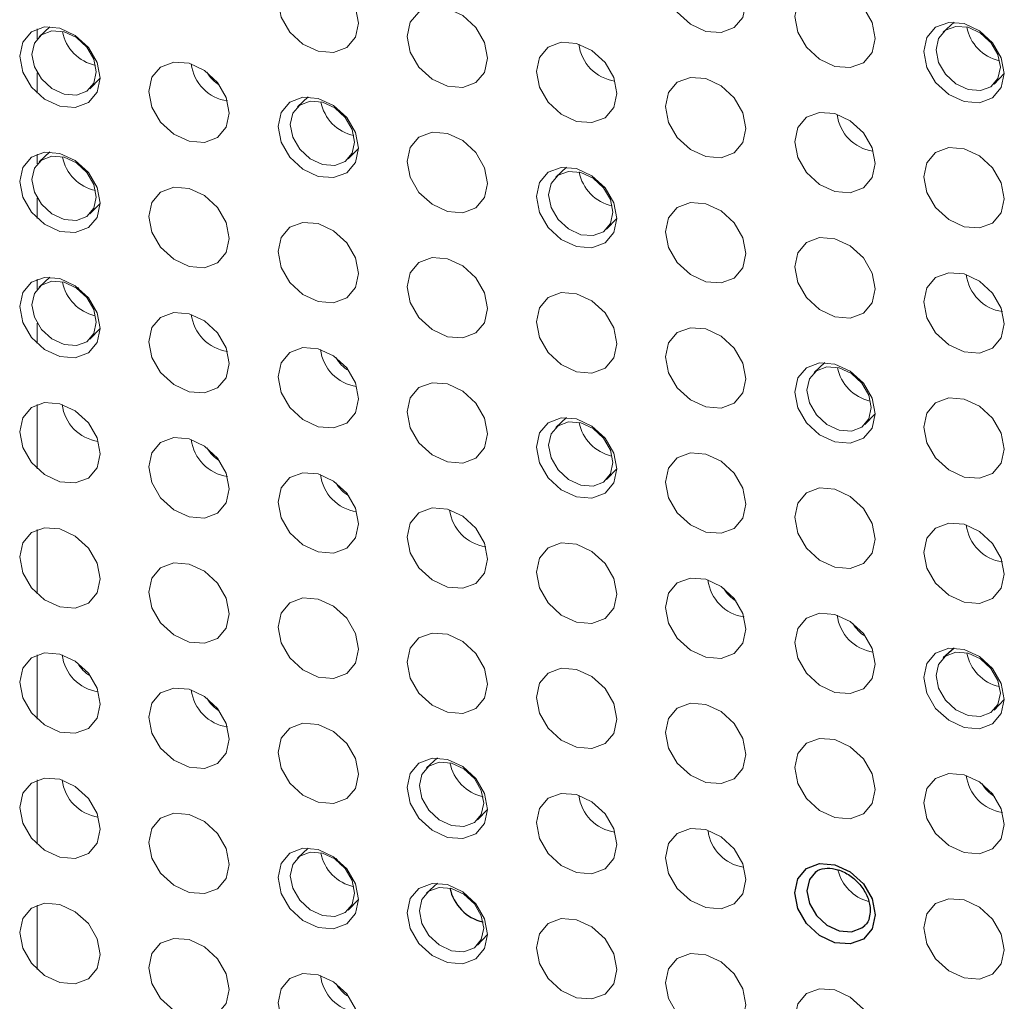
# Paper-space layout '_Trimetric' of a CAD drawing. Header units: millimetres. Extents: x -1485 to 1441, y -378 to 2620.
# Tile 10 of 86: x -1088 to -1061, y 968 to 995. Entities that reach past the tile are written whole.
import ezdxf

# ---------------------------------------------------------------- set-up
doc = ezdxf.new("R2010")
doc.units = ezdxf.units.MM

psp = doc.layouts.new('_Trimetric')

# ---------------------------------------------------------------- linework, layer by layer
at = {"color": 7, "linetype": 'Continuous', "lineweight": 25}
for p, q in [((-1087.045, 994.58), (-1087.341, 994.306)), ((-1085.951, 992.881), (-1085.67, 993.17)), ((-1079.97, 992.657), (-1080.266, 992.383)), ((-1078.875, 990.958), (-1078.595, 991.247)), ((-1087.045, 987.722), (-1087.341, 987.449)), ((-1085.951, 986.024), (-1085.67, 986.313)), ((-1072.895, 983.876), (-1073.191, 983.603)), ((-1071.8, 982.178), (-1071.519, 982.467)), ((-1062.282, 977.563), (-1062.578, 977.29)), ((-1061.187, 975.865), (-1060.906, 976.154)), ((-1076.432, 974.552), (-1076.728, 974.278)), ((-1075.338, 972.853), (-1075.057, 973.143)), ((-1079.97, 972.085), (-1080.266, 971.811)), ((-1078.875, 970.386), (-1078.595, 970.675))]:
    psp.add_line(p, q, dxfattribs=at)
at = {"color": 144, "linetype": 'Continuous', "lineweight": 18}
for p, q in [((-1062.282, 994.707), (-1062.578, 994.433)), ((-1087.394, 994.25), (-1087.394, 994.521)), ((-1087.394, 992.759), (-1087.394, 993.317)), ((-1061.187, 993.008), (-1060.906, 993.297)), ((-1087.394, 990.821), (-1087.394, 991.092)), ((-1087.045, 991.151), (-1087.341, 990.877)), ((-1072.895, 990.734), (-1073.191, 990.46)), ((-1087.394, 989.331), (-1087.394, 989.888)), ((-1085.951, 989.453), (-1085.67, 989.742)), ((-1071.8, 989.035), (-1071.519, 989.324)), ((-1087.394, 987.393), (-1087.394, 987.664)), ((-1087.394, 985.902), (-1087.394, 986.459)), ((-1065.819, 985.382), (-1066.115, 985.109)), ((-1087.394, 982.473), (-1087.394, 984.235)), ((-1064.725, 983.684), (-1064.444, 983.973)), ((-1087.394, 979.045), (-1087.394, 980.806)), ((-1087.394, 975.616), (-1087.394, 977.378)), ((-1087.394, 972.187), (-1087.394, 973.949)), ((-1076.432, 971.123), (-1076.728, 970.85)), ((-1087.394, 968.759), (-1087.394, 970.52)), ((-1075.338, 969.425), (-1075.057, 969.714))]:
    psp.add_line(p, q, dxfattribs=at)
at = {"color": 144, "linetype": 'Continuous', "lineweight": 18, "flags": 128}
for points in [[(-1067.982, 995.222), (-1068.065, 994.836), (-1068.304, 994.554), (-1068.662, 994.42), (-1069.083, 994.453), (-1069.505, 994.649), (-1069.862, 994.978), (-1070.101, 995.389), (-1070.185, 995.82), (-1070.101, 996.206), (-1069.862, 996.488), (-1069.505, 996.622), (-1069.083, 996.589), (-1068.662, 996.393), (-1068.304, 996.064), (-1068.065, 995.653), (-1067.982, 995.222)], [(-1078.595, 994.677), (-1078.678, 994.292), (-1078.917, 994.01), (-1079.275, 993.876), (-1079.696, 993.909), (-1080.118, 994.105), (-1080.475, 994.433), (-1080.714, 994.845), (-1080.798, 995.276), (-1080.714, 995.662), (-1080.475, 995.943), (-1080.118, 996.078), (-1079.696, 996.045), (-1079.275, 995.849), (-1078.917, 995.52), (-1078.678, 995.109), (-1078.595, 994.677)], [(-1064.444, 994.26), (-1064.528, 993.874), (-1064.767, 993.593), (-1065.124, 993.459), (-1065.546, 993.492), (-1065.967, 993.688), (-1066.325, 994.016), (-1066.563, 994.428), (-1066.647, 994.859), (-1066.563, 995.245), (-1066.325, 995.526), (-1065.967, 995.661), (-1065.546, 995.627), (-1065.124, 995.431), (-1064.767, 995.103), (-1064.528, 994.692), (-1064.444, 994.26)], [(-1075.057, 993.716), (-1075.141, 993.33), (-1075.38, 993.049), (-1075.737, 992.914), (-1076.159, 992.948), (-1076.58, 993.143), (-1076.938, 993.472), (-1077.176, 993.883), (-1077.26, 994.315), (-1077.176, 994.701), (-1076.938, 994.982), (-1076.58, 995.116), (-1076.159, 995.083), (-1075.737, 994.887), (-1075.38, 994.559), (-1075.141, 994.147), (-1075.057, 993.716)], [(-1085.67, 993.172), (-1085.754, 992.786), (-1085.993, 992.504), (-1086.35, 992.37), (-1086.772, 992.403), (-1087.193, 992.599), (-1087.551, 992.928), (-1087.789, 993.339), (-1087.873, 993.77), (-1087.789, 994.156), (-1087.551, 994.438), (-1087.193, 994.572), (-1086.772, 994.539), (-1086.35, 994.343), (-1085.993, 994.014), (-1085.754, 993.603), (-1085.67, 993.172)], [(-1060.906, 993.299), (-1060.99, 992.913), (-1061.229, 992.631), (-1061.586, 992.497), (-1062.008, 992.53), (-1062.429, 992.726), (-1062.787, 993.055), (-1063.026, 993.466), (-1063.11, 993.898), (-1063.026, 994.283), (-1062.787, 994.565), (-1062.429, 994.699), (-1062.008, 994.666), (-1061.586, 994.47), (-1061.229, 994.141), (-1060.99, 993.73), (-1060.906, 993.299)], [(-1061.013, 993.471), (-1061.08, 993.815), (-1061.271, 994.144), (-1061.556, 994.407), (-1061.893, 994.563), (-1062.23, 994.59), (-1062.516, 994.483), (-1062.707, 994.258), (-1062.774, 993.949), (-1062.707, 993.604), (-1062.516, 993.276), (-1062.23, 993.013), (-1061.893, 992.856), (-1061.556, 992.83), (-1061.271, 992.937), (-1061.08, 993.162), (-1061.013, 993.471)], [(-1085.776, 993.344), (-1085.843, 993.688), (-1086.034, 994.017), (-1086.32, 994.28), (-1086.657, 994.436), (-1086.994, 994.463), (-1087.28, 994.356), (-1087.471, 994.131), (-1087.538, 993.822), (-1087.471, 993.477), (-1087.28, 993.149), (-1086.994, 992.886), (-1086.657, 992.729), (-1086.32, 992.703), (-1086.034, 992.81), (-1085.843, 993.035), (-1085.776, 993.344)], [(-1061.471, 994.344), (-1061.429, 994.288), (-1061.249, 994.117)], [(-1071.519, 992.754), (-1071.603, 992.369), (-1071.842, 992.087), (-1072.199, 991.953), (-1072.621, 991.986), (-1073.042, 992.182), (-1073.4, 992.511), (-1073.639, 992.922), (-1073.723, 993.353), (-1073.639, 993.739), (-1073.4, 994.021), (-1073.042, 994.155), (-1072.621, 994.122), (-1072.199, 993.926), (-1071.842, 993.597), (-1071.603, 993.186), (-1071.519, 992.754)], [(-1082.132, 992.21), (-1082.216, 991.824), (-1082.455, 991.543), (-1082.812, 991.408), (-1083.234, 991.442), (-1083.655, 991.638), (-1084.013, 991.966), (-1084.252, 992.378), (-1084.336, 992.809), (-1084.252, 993.195), (-1084.013, 993.476), (-1083.655, 993.611), (-1083.234, 993.577), (-1082.812, 993.381), (-1082.455, 993.053), (-1082.216, 992.642), (-1082.132, 992.21)], [(-1067.982, 991.793), (-1068.065, 991.407), (-1068.304, 991.126), (-1068.662, 990.991), (-1069.083, 991.025), (-1069.505, 991.22), (-1069.862, 991.549), (-1070.101, 991.96), (-1070.185, 992.392), (-1070.101, 992.778), (-1069.862, 993.059), (-1069.505, 993.193), (-1069.083, 993.16), (-1068.662, 992.964), (-1068.304, 992.636), (-1068.065, 992.224), (-1067.982, 991.793)], [(-1078.595, 991.249), (-1078.678, 990.863), (-1078.917, 990.581), (-1079.275, 990.447), (-1079.696, 990.48), (-1080.118, 990.676), (-1080.475, 991.005), (-1080.714, 991.416), (-1080.798, 991.847), (-1080.714, 992.233), (-1080.475, 992.515), (-1080.118, 992.649), (-1079.696, 992.616), (-1079.275, 992.42), (-1078.917, 992.091), (-1078.678, 991.68), (-1078.595, 991.249)], [(-1078.701, 991.421), (-1078.768, 991.765), (-1078.959, 992.094), (-1079.245, 992.357), (-1079.582, 992.513), (-1079.919, 992.54), (-1080.204, 992.433), (-1080.395, 992.208), (-1080.462, 991.899), (-1080.395, 991.554), (-1080.204, 991.226), (-1079.919, 990.963), (-1079.582, 990.806), (-1079.245, 990.78), (-1078.959, 990.887), (-1078.768, 991.112), (-1078.701, 991.421)], [(-1064.444, 990.831), (-1064.528, 990.446), (-1064.767, 990.164), (-1065.124, 990.03), (-1065.546, 990.063), (-1065.967, 990.259), (-1066.325, 990.588), (-1066.563, 990.999), (-1066.647, 991.43), (-1066.563, 991.816), (-1066.325, 992.098), (-1065.967, 992.232), (-1065.546, 992.199), (-1065.124, 992.003), (-1064.767, 991.674), (-1064.528, 991.263), (-1064.444, 990.831)], [(-1075.057, 990.287), (-1075.141, 989.901), (-1075.38, 989.62), (-1075.737, 989.486), (-1076.159, 989.519), (-1076.58, 989.715), (-1076.938, 990.043), (-1077.176, 990.455), (-1077.26, 990.886), (-1077.176, 991.272), (-1076.938, 991.553), (-1076.58, 991.688), (-1076.159, 991.654), (-1075.737, 991.459), (-1075.38, 991.13), (-1075.141, 990.719), (-1075.057, 990.287)], [(-1085.67, 989.743), (-1085.754, 989.357), (-1085.993, 989.076), (-1086.35, 988.941), (-1086.772, 988.975), (-1087.193, 989.17), (-1087.551, 989.499), (-1087.789, 989.91), (-1087.873, 990.342), (-1087.789, 990.728), (-1087.551, 991.009), (-1087.193, 991.143), (-1086.772, 991.11), (-1086.35, 990.914), (-1085.993, 990.586), (-1085.754, 990.174), (-1085.67, 989.743)], [(-1060.906, 989.87), (-1060.99, 989.484), (-1061.229, 989.203), (-1061.586, 989.068), (-1062.008, 989.102), (-1062.429, 989.298), (-1062.787, 989.626), (-1063.026, 990.037), (-1063.11, 990.469), (-1063.026, 990.855), (-1062.787, 991.136), (-1062.429, 991.27), (-1062.008, 991.237), (-1061.586, 991.041), (-1061.229, 990.713), (-1060.99, 990.301), (-1060.906, 989.87)], [(-1085.776, 989.915), (-1085.843, 990.26), (-1086.034, 990.589), (-1086.32, 990.851), (-1086.657, 991.008), (-1086.994, 991.034), (-1087.28, 990.927), (-1087.471, 990.702), (-1087.538, 990.394), (-1087.471, 990.049), (-1087.28, 989.72), (-1086.994, 989.457), (-1086.657, 989.301), (-1086.32, 989.274), (-1086.034, 989.381), (-1085.843, 989.606), (-1085.776, 989.915)], [(-1071.519, 989.326), (-1071.603, 988.94), (-1071.842, 988.658), (-1072.199, 988.524), (-1072.621, 988.557), (-1073.042, 988.753), (-1073.4, 989.082), (-1073.639, 989.493), (-1073.723, 989.925), (-1073.639, 990.31), (-1073.4, 990.592), (-1073.042, 990.726), (-1072.621, 990.693), (-1072.199, 990.497), (-1071.842, 990.168), (-1071.603, 989.757), (-1071.519, 989.326)], [(-1071.626, 989.498), (-1071.693, 989.843), (-1071.884, 990.171), (-1072.169, 990.434), (-1072.506, 990.591), (-1072.843, 990.617), (-1073.129, 990.51), (-1073.32, 990.285), (-1073.387, 989.976), (-1073.32, 989.632), (-1073.129, 989.303), (-1072.843, 989.04), (-1072.506, 988.884), (-1072.169, 988.857), (-1071.884, 988.964), (-1071.693, 989.189), (-1071.626, 989.498)], [(-1082.132, 988.781), (-1082.216, 988.396), (-1082.455, 988.114), (-1082.812, 987.98), (-1083.234, 988.013), (-1083.655, 988.209), (-1084.013, 988.538), (-1084.252, 988.949), (-1084.336, 989.38), (-1084.252, 989.766), (-1084.013, 990.048), (-1083.655, 990.182), (-1083.234, 990.149), (-1082.812, 989.953), (-1082.455, 989.624), (-1082.216, 989.213), (-1082.132, 988.781)], [(-1067.982, 988.364), (-1068.065, 987.978), (-1068.304, 987.697), (-1068.662, 987.563), (-1069.083, 987.596), (-1069.505, 987.792), (-1069.862, 988.12), (-1070.101, 988.532), (-1070.185, 988.963), (-1070.101, 989.349), (-1069.862, 989.63), (-1069.505, 989.765), (-1069.083, 989.731), (-1068.662, 989.536), (-1068.304, 989.207), (-1068.065, 988.796), (-1067.982, 988.364)], [(-1078.595, 987.82), (-1078.678, 987.434), (-1078.917, 987.153), (-1079.275, 987.018), (-1079.696, 987.052), (-1080.118, 987.248), (-1080.475, 987.576), (-1080.714, 987.987), (-1080.798, 988.419), (-1080.714, 988.805), (-1080.475, 989.086), (-1080.118, 989.22), (-1079.696, 989.187), (-1079.275, 988.991), (-1078.917, 988.663), (-1078.678, 988.251), (-1078.595, 987.82)], [(-1064.444, 987.403), (-1064.528, 987.017), (-1064.767, 986.735), (-1065.124, 986.601), (-1065.546, 986.634), (-1065.967, 986.83), (-1066.325, 987.159), (-1066.563, 987.57), (-1066.647, 988.002), (-1066.563, 988.387), (-1066.325, 988.669), (-1065.967, 988.803), (-1065.546, 988.77), (-1065.124, 988.574), (-1064.767, 988.246), (-1064.528, 987.834), (-1064.444, 987.403)], [(-1075.057, 986.859), (-1075.141, 986.473), (-1075.38, 986.191), (-1075.737, 986.057), (-1076.159, 986.09), (-1076.58, 986.286), (-1076.938, 986.615), (-1077.176, 987.026), (-1077.26, 987.457), (-1077.176, 987.843), (-1076.938, 988.125), (-1076.58, 988.259), (-1076.159, 988.226), (-1075.737, 988.03), (-1075.38, 987.701), (-1075.141, 987.29), (-1075.057, 986.859)], [(-1060.906, 986.441), (-1060.99, 986.056), (-1061.229, 985.774), (-1061.586, 985.64), (-1062.008, 985.673), (-1062.429, 985.869), (-1062.787, 986.197), (-1063.026, 986.609), (-1063.11, 987.04), (-1063.026, 987.426), (-1062.787, 987.707), (-1062.429, 987.842), (-1062.008, 987.809), (-1061.586, 987.613), (-1061.229, 987.284), (-1060.99, 986.873), (-1060.906, 986.441)], [(-1085.67, 986.314), (-1085.754, 985.928), (-1085.993, 985.647), (-1086.35, 985.513), (-1086.772, 985.546), (-1087.193, 985.742), (-1087.551, 986.07), (-1087.789, 986.482), (-1087.873, 986.913), (-1087.789, 987.299), (-1087.551, 987.58), (-1087.193, 987.715), (-1086.772, 987.681), (-1086.35, 987.486), (-1085.993, 987.157), (-1085.754, 986.746), (-1085.67, 986.314)], [(-1085.776, 986.486), (-1085.843, 986.831), (-1086.034, 987.16), (-1086.32, 987.422), (-1086.657, 987.579), (-1086.994, 987.606), (-1087.28, 987.498), (-1087.471, 987.273), (-1087.538, 986.965), (-1087.471, 986.62), (-1087.28, 986.291), (-1086.994, 986.029), (-1086.657, 985.872), (-1086.32, 985.845), (-1086.034, 985.953), (-1085.843, 986.178), (-1085.776, 986.486)], [(-1086.282, 987.437), (-1086.193, 987.304), (-1086.177, 987.285)], [(-1071.519, 985.897), (-1071.603, 985.511), (-1071.842, 985.23), (-1072.199, 985.095), (-1072.621, 985.129), (-1073.042, 985.325), (-1073.4, 985.653), (-1073.639, 986.064), (-1073.723, 986.496), (-1073.639, 986.882), (-1073.4, 987.163), (-1073.042, 987.298), (-1072.621, 987.264), (-1072.199, 987.068), (-1071.842, 986.74), (-1071.603, 986.328), (-1071.519, 985.897)], [(-1082.132, 985.353), (-1082.216, 984.967), (-1082.455, 984.685), (-1082.812, 984.551), (-1083.234, 984.584), (-1083.655, 984.78), (-1084.013, 985.109), (-1084.252, 985.52), (-1084.336, 985.952), (-1084.252, 986.337), (-1084.013, 986.619), (-1083.655, 986.753), (-1083.234, 986.72), (-1082.812, 986.524), (-1082.455, 986.195), (-1082.216, 985.784), (-1082.132, 985.353)], [(-1067.982, 984.936), (-1068.065, 984.55), (-1068.304, 984.268), (-1068.662, 984.134), (-1069.083, 984.167), (-1069.505, 984.363), (-1069.862, 984.692), (-1070.101, 985.103), (-1070.185, 985.534), (-1070.101, 985.92), (-1069.862, 986.202), (-1069.505, 986.336), (-1069.083, 986.303), (-1068.662, 986.107), (-1068.304, 985.778), (-1068.065, 985.367), (-1067.982, 984.936)], [(-1078.595, 984.391), (-1078.678, 984.006), (-1078.917, 983.724), (-1079.275, 983.59), (-1079.696, 983.623), (-1080.118, 983.819), (-1080.475, 984.147), (-1080.714, 984.559), (-1080.798, 984.99), (-1080.714, 985.376), (-1080.475, 985.657), (-1080.118, 985.792), (-1079.696, 985.758), (-1079.275, 985.563), (-1078.917, 985.234), (-1078.678, 984.823), (-1078.595, 984.391)], [(-1064.444, 983.974), (-1064.528, 983.588), (-1064.767, 983.307), (-1065.124, 983.173), (-1065.546, 983.206), (-1065.967, 983.402), (-1066.325, 983.73), (-1066.563, 984.142), (-1066.647, 984.573), (-1066.563, 984.959), (-1066.325, 985.24), (-1065.967, 985.375), (-1065.546, 985.341), (-1065.124, 985.145), (-1064.767, 984.817), (-1064.528, 984.406), (-1064.444, 983.974)], [(-1064.55, 984.146), (-1064.617, 984.491), (-1064.808, 984.82), (-1065.094, 985.082), (-1065.431, 985.239), (-1065.768, 985.266), (-1066.054, 985.158), (-1066.244, 984.933), (-1066.312, 984.625), (-1066.244, 984.28), (-1066.054, 983.951), (-1065.768, 983.689), (-1065.431, 983.532), (-1065.094, 983.505), (-1064.808, 983.613), (-1064.617, 983.838), (-1064.55, 984.146)], [(-1075.057, 983.43), (-1075.141, 983.044), (-1075.38, 982.763), (-1075.737, 982.628), (-1076.159, 982.662), (-1076.58, 982.857), (-1076.938, 983.186), (-1077.176, 983.597), (-1077.26, 984.029), (-1077.176, 984.415), (-1076.938, 984.696), (-1076.58, 984.83), (-1076.159, 984.797), (-1075.737, 984.601), (-1075.38, 984.273), (-1075.141, 983.861), (-1075.057, 983.43)], [(-1060.906, 983.013), (-1060.99, 982.627), (-1061.229, 982.345), (-1061.586, 982.211), (-1062.008, 982.244), (-1062.429, 982.44), (-1062.787, 982.769), (-1063.026, 983.18), (-1063.11, 983.612), (-1063.026, 983.997), (-1062.787, 984.279), (-1062.429, 984.413), (-1062.008, 984.38), (-1061.586, 984.184), (-1061.229, 983.855), (-1060.99, 983.444), (-1060.906, 983.013)], [(-1085.67, 982.886), (-1085.754, 982.5), (-1085.993, 982.218), (-1086.35, 982.084), (-1086.772, 982.117), (-1087.193, 982.313), (-1087.551, 982.642), (-1087.789, 983.053), (-1087.873, 983.484), (-1087.789, 983.87), (-1087.551, 984.152), (-1087.193, 984.286), (-1086.772, 984.253), (-1086.35, 984.057), (-1085.993, 983.728), (-1085.754, 983.317), (-1085.67, 982.886)], [(-1071.519, 982.468), (-1071.603, 982.083), (-1071.842, 981.801), (-1072.199, 981.667), (-1072.621, 981.7), (-1073.042, 981.896), (-1073.4, 982.225), (-1073.639, 982.636), (-1073.723, 983.067), (-1073.639, 983.453), (-1073.4, 983.735), (-1073.042, 983.869), (-1072.621, 983.836), (-1072.199, 983.64), (-1071.842, 983.311), (-1071.603, 982.9), (-1071.519, 982.468)], [(-1071.626, 982.64), (-1071.693, 982.985), (-1071.884, 983.314), (-1072.169, 983.577), (-1072.506, 983.733), (-1072.843, 983.76), (-1073.129, 983.652), (-1073.32, 983.427), (-1073.387, 983.119), (-1073.32, 982.774), (-1073.129, 982.445), (-1072.843, 982.183), (-1072.506, 982.026), (-1072.169, 982), (-1071.884, 982.107), (-1071.693, 982.332), (-1071.626, 982.64)], [(-1082.132, 981.924), (-1082.216, 981.538), (-1082.455, 981.257), (-1082.812, 981.122), (-1083.234, 981.156), (-1083.655, 981.352), (-1084.013, 981.68), (-1084.252, 982.092), (-1084.336, 982.523), (-1084.252, 982.909), (-1084.013, 983.19), (-1083.655, 983.325), (-1083.234, 983.291), (-1082.812, 983.095), (-1082.455, 982.767), (-1082.216, 982.356), (-1082.132, 981.924)], [(-1067.982, 981.507), (-1068.065, 981.121), (-1068.304, 980.84), (-1068.662, 980.705), (-1069.083, 980.739), (-1069.505, 980.934), (-1069.862, 981.263), (-1070.101, 981.674), (-1070.185, 982.106), (-1070.101, 982.492), (-1069.862, 982.773), (-1069.505, 982.907), (-1069.083, 982.874), (-1068.662, 982.678), (-1068.304, 982.35), (-1068.065, 981.938), (-1067.982, 981.507)], [(-1078.595, 980.963), (-1078.678, 980.577), (-1078.917, 980.295), (-1079.275, 980.161), (-1079.696, 980.194), (-1080.118, 980.39), (-1080.475, 980.719), (-1080.714, 981.13), (-1080.798, 981.561), (-1080.714, 981.947), (-1080.475, 982.229), (-1080.118, 982.363), (-1079.696, 982.33), (-1079.275, 982.134), (-1078.917, 981.805), (-1078.678, 981.394), (-1078.595, 980.963)], [(-1064.444, 980.545), (-1064.528, 980.16), (-1064.767, 979.878), (-1065.124, 979.744), (-1065.546, 979.777), (-1065.967, 979.973), (-1066.325, 980.302), (-1066.563, 980.713), (-1066.647, 981.144), (-1066.563, 981.53), (-1066.325, 981.812), (-1065.967, 981.946), (-1065.546, 981.913), (-1065.124, 981.717), (-1064.767, 981.388), (-1064.528, 980.977), (-1064.444, 980.545)], [(-1075.057, 980.001), (-1075.141, 979.615), (-1075.38, 979.334), (-1075.737, 979.2), (-1076.159, 979.233), (-1076.58, 979.429), (-1076.938, 979.757), (-1077.176, 980.169), (-1077.26, 980.6), (-1077.176, 980.986), (-1076.938, 981.267), (-1076.58, 981.402), (-1076.159, 981.368), (-1075.737, 981.173), (-1075.38, 980.844), (-1075.141, 980.433), (-1075.057, 980.001)], [(-1085.67, 979.457), (-1085.754, 979.071), (-1085.993, 978.79), (-1086.35, 978.655), (-1086.772, 978.689), (-1087.193, 978.884), (-1087.551, 979.213), (-1087.789, 979.624), (-1087.873, 980.056), (-1087.789, 980.442), (-1087.551, 980.723), (-1087.193, 980.857), (-1086.772, 980.824), (-1086.35, 980.628), (-1085.993, 980.3), (-1085.754, 979.888), (-1085.67, 979.457)], [(-1060.906, 979.584), (-1060.99, 979.198), (-1061.229, 978.917), (-1061.586, 978.782), (-1062.008, 978.816), (-1062.429, 979.012), (-1062.787, 979.34), (-1063.026, 979.751), (-1063.11, 980.183), (-1063.026, 980.569), (-1062.787, 980.85), (-1062.429, 980.984), (-1062.008, 980.951), (-1061.586, 980.755), (-1061.229, 980.427), (-1060.99, 980.015), (-1060.906, 979.584)], [(-1071.519, 979.04), (-1071.603, 978.654), (-1071.842, 978.372), (-1072.199, 978.238), (-1072.621, 978.271), (-1073.042, 978.467), (-1073.4, 978.796), (-1073.639, 979.207), (-1073.723, 979.639), (-1073.639, 980.024), (-1073.4, 980.306), (-1073.042, 980.44), (-1072.621, 980.407), (-1072.199, 980.211), (-1071.842, 979.882), (-1071.603, 979.471), (-1071.519, 979.04)], [(-1082.132, 978.495), (-1082.216, 978.11), (-1082.455, 977.828), (-1082.812, 977.694), (-1083.234, 977.727), (-1083.655, 977.923), (-1084.013, 978.252), (-1084.252, 978.663), (-1084.336, 979.094), (-1084.252, 979.48), (-1084.013, 979.762), (-1083.655, 979.896), (-1083.234, 979.863), (-1082.812, 979.667), (-1082.455, 979.338), (-1082.216, 978.927), (-1082.132, 978.495)], [(-1067.982, 978.078), (-1068.065, 977.692), (-1068.304, 977.411), (-1068.662, 977.277), (-1069.083, 977.31), (-1069.505, 977.506), (-1069.862, 977.834), (-1070.101, 978.246), (-1070.185, 978.677), (-1070.101, 979.063), (-1069.862, 979.344), (-1069.505, 979.479), (-1069.083, 979.445), (-1068.662, 979.25), (-1068.304, 978.921), (-1068.065, 978.51), (-1067.982, 978.078)], [(-1078.595, 977.534), (-1078.678, 977.148), (-1078.917, 976.867), (-1079.275, 976.732), (-1079.696, 976.766), (-1080.118, 976.962), (-1080.475, 977.29), (-1080.714, 977.701), (-1080.798, 978.133), (-1080.714, 978.519), (-1080.475, 978.8), (-1080.118, 978.934), (-1079.696, 978.901), (-1079.275, 978.705), (-1078.917, 978.377), (-1078.678, 977.965), (-1078.595, 977.534)], [(-1064.444, 977.117), (-1064.528, 976.731), (-1064.767, 976.449), (-1065.124, 976.315), (-1065.546, 976.348), (-1065.967, 976.544), (-1066.325, 976.873), (-1066.563, 977.284), (-1066.647, 977.716), (-1066.563, 978.101), (-1066.325, 978.383), (-1065.967, 978.517), (-1065.546, 978.484), (-1065.124, 978.288), (-1064.767, 977.96), (-1064.528, 977.548), (-1064.444, 977.117)], [(-1075.057, 976.573), (-1075.141, 976.187), (-1075.38, 975.905), (-1075.737, 975.771), (-1076.159, 975.804), (-1076.58, 976), (-1076.938, 976.329), (-1077.176, 976.74), (-1077.26, 977.171), (-1077.176, 977.557), (-1076.938, 977.839), (-1076.58, 977.973), (-1076.159, 977.94), (-1075.737, 977.744), (-1075.38, 977.415), (-1075.141, 977.004), (-1075.057, 976.573)], [(-1085.67, 976.028), (-1085.754, 975.642), (-1085.993, 975.361), (-1086.35, 975.227), (-1086.772, 975.26), (-1087.193, 975.456), (-1087.551, 975.784), (-1087.789, 976.196), (-1087.873, 976.627), (-1087.789, 977.013), (-1087.551, 977.294), (-1087.193, 977.429), (-1086.772, 977.395), (-1086.35, 977.2), (-1085.993, 976.871), (-1085.754, 976.46), (-1085.67, 976.028)], [(-1060.906, 976.155), (-1060.99, 975.77), (-1061.229, 975.488), (-1061.586, 975.354), (-1062.008, 975.387), (-1062.429, 975.583), (-1062.787, 975.911), (-1063.026, 976.323), (-1063.11, 976.754), (-1063.026, 977.14), (-1062.787, 977.421), (-1062.429, 977.556), (-1062.008, 977.523), (-1061.586, 977.327), (-1061.229, 976.998), (-1060.99, 976.587), (-1060.906, 976.155)], [(-1061.013, 976.327), (-1061.08, 976.672), (-1061.271, 977.001), (-1061.556, 977.264), (-1061.893, 977.42), (-1062.23, 977.447), (-1062.516, 977.339), (-1062.707, 977.114), (-1062.774, 976.806), (-1062.707, 976.461), (-1062.516, 976.132), (-1062.23, 975.87), (-1061.893, 975.713), (-1061.556, 975.687), (-1061.271, 975.794), (-1061.08, 976.019), (-1061.013, 976.327)], [(-1071.519, 975.611), (-1071.603, 975.225), (-1071.842, 974.944), (-1072.199, 974.809), (-1072.621, 974.843), (-1073.042, 975.039), (-1073.4, 975.367), (-1073.639, 975.778), (-1073.723, 976.21), (-1073.639, 976.596), (-1073.4, 976.877), (-1073.042, 977.012), (-1072.621, 976.978), (-1072.199, 976.782), (-1071.842, 976.454), (-1071.603, 976.042), (-1071.519, 975.611)], [(-1082.132, 975.067), (-1082.216, 974.681), (-1082.455, 974.399), (-1082.812, 974.265), (-1083.234, 974.298), (-1083.655, 974.494), (-1084.013, 974.823), (-1084.252, 975.234), (-1084.336, 975.666), (-1084.252, 976.051), (-1084.013, 976.333), (-1083.655, 976.467), (-1083.234, 976.434), (-1082.812, 976.238), (-1082.455, 975.909), (-1082.216, 975.498), (-1082.132, 975.067)], [(-1067.982, 974.65), (-1068.065, 974.264), (-1068.304, 973.982), (-1068.662, 973.848), (-1069.083, 973.881), (-1069.505, 974.077), (-1069.862, 974.406), (-1070.101, 974.817), (-1070.185, 975.248), (-1070.101, 975.634), (-1069.862, 975.916), (-1069.505, 976.05), (-1069.083, 976.017), (-1068.662, 975.821), (-1068.304, 975.492), (-1068.065, 975.081), (-1067.982, 974.65)], [(-1078.595, 974.105), (-1078.678, 973.719), (-1078.917, 973.438), (-1079.275, 973.304), (-1079.696, 973.337), (-1080.118, 973.533), (-1080.475, 973.861), (-1080.714, 974.273), (-1080.798, 974.704), (-1080.714, 975.09), (-1080.475, 975.371), (-1080.118, 975.506), (-1079.696, 975.472), (-1079.275, 975.277), (-1078.917, 974.948), (-1078.678, 974.537), (-1078.595, 974.105)], [(-1064.444, 973.688), (-1064.528, 973.302), (-1064.767, 973.021), (-1065.124, 972.886), (-1065.546, 972.92), (-1065.967, 973.116), (-1066.325, 973.444), (-1066.563, 973.856), (-1066.647, 974.287), (-1066.563, 974.673), (-1066.325, 974.954), (-1065.967, 975.089), (-1065.546, 975.055), (-1065.124, 974.859), (-1064.767, 974.531), (-1064.528, 974.12), (-1064.444, 973.688)], [(-1075.057, 973.144), (-1075.141, 972.758), (-1075.38, 972.477), (-1075.737, 972.342), (-1076.159, 972.376), (-1076.58, 972.571), (-1076.938, 972.9), (-1077.176, 973.311), (-1077.26, 973.743), (-1077.176, 974.129), (-1076.938, 974.41), (-1076.58, 974.544), (-1076.159, 974.511), (-1075.737, 974.315), (-1075.38, 973.987), (-1075.141, 973.575), (-1075.057, 973.144)], [(-1075.163, 973.316), (-1075.23, 973.661), (-1075.421, 973.989), (-1075.707, 974.252), (-1076.044, 974.409), (-1076.381, 974.435), (-1076.667, 974.328), (-1076.858, 974.103), (-1076.925, 973.794), (-1076.858, 973.45), (-1076.667, 973.121), (-1076.381, 972.858), (-1076.044, 972.702), (-1075.707, 972.675), (-1075.421, 972.782), (-1075.23, 973.007), (-1075.163, 973.316)], [(-1060.906, 972.727), (-1060.99, 972.341), (-1061.229, 972.059), (-1061.586, 971.925), (-1062.008, 971.958), (-1062.429, 972.154), (-1062.787, 972.483), (-1063.026, 972.894), (-1063.11, 973.326), (-1063.026, 973.711), (-1062.787, 973.993), (-1062.429, 974.127), (-1062.008, 974.094), (-1061.586, 973.898), (-1061.229, 973.569), (-1060.99, 973.158), (-1060.906, 972.727)], [(-1085.67, 972.6), (-1085.754, 972.214), (-1085.993, 971.932), (-1086.35, 971.798), (-1086.772, 971.831), (-1087.193, 972.027), (-1087.551, 972.356), (-1087.789, 972.767), (-1087.873, 973.198), (-1087.789, 973.584), (-1087.551, 973.866), (-1087.193, 974), (-1086.772, 973.967), (-1086.35, 973.771), (-1085.993, 973.442), (-1085.754, 973.031), (-1085.67, 972.6)], [(-1071.519, 972.182), (-1071.603, 971.797), (-1071.842, 971.515), (-1072.199, 971.381), (-1072.621, 971.414), (-1073.042, 971.61), (-1073.4, 971.939), (-1073.639, 972.35), (-1073.723, 972.781), (-1073.639, 973.167), (-1073.4, 973.449), (-1073.042, 973.583), (-1072.621, 973.55), (-1072.199, 973.354), (-1071.842, 973.025), (-1071.603, 972.614), (-1071.519, 972.182)], [(-1082.132, 971.638), (-1082.216, 971.252), (-1082.455, 970.971), (-1082.812, 970.836), (-1083.234, 970.87), (-1083.655, 971.066), (-1084.013, 971.394), (-1084.252, 971.806), (-1084.336, 972.237), (-1084.252, 972.623), (-1084.013, 972.904), (-1083.655, 973.039), (-1083.234, 973.005), (-1082.812, 972.809), (-1082.455, 972.481), (-1082.216, 972.07), (-1082.132, 971.638)], [(-1067.982, 971.221), (-1068.065, 970.835), (-1068.304, 970.554), (-1068.662, 970.419), (-1069.083, 970.453), (-1069.505, 970.648), (-1069.862, 970.977), (-1070.101, 971.388), (-1070.185, 971.82), (-1070.101, 972.206), (-1069.862, 972.487), (-1069.505, 972.621), (-1069.083, 972.588), (-1068.662, 972.392), (-1068.304, 972.064), (-1068.065, 971.652), (-1067.982, 971.221)], [(-1078.595, 970.677), (-1078.678, 970.291), (-1078.917, 970.009), (-1079.275, 969.875), (-1079.696, 969.908), (-1080.118, 970.104), (-1080.475, 970.433), (-1080.714, 970.844), (-1080.798, 971.275), (-1080.714, 971.661), (-1080.475, 971.943), (-1080.118, 972.077), (-1079.696, 972.044), (-1079.275, 971.848), (-1078.917, 971.519), (-1078.678, 971.108), (-1078.595, 970.677)], [(-1078.701, 970.849), (-1078.768, 971.193), (-1078.959, 971.522), (-1079.245, 971.785), (-1079.582, 971.941), (-1079.919, 971.968), (-1080.204, 971.861), (-1080.395, 971.636), (-1080.462, 971.327), (-1080.395, 970.982), (-1080.204, 970.654), (-1079.919, 970.391), (-1079.582, 970.234), (-1079.245, 970.208), (-1078.959, 970.315), (-1078.768, 970.54), (-1078.701, 970.849)], [(-1079.207, 971.8), (-1079.117, 971.666), (-1079.102, 971.647)], [(-1075.057, 969.715), (-1075.141, 969.329), (-1075.38, 969.048), (-1075.737, 968.914), (-1076.159, 968.947), (-1076.58, 969.143), (-1076.938, 969.471), (-1077.176, 969.883), (-1077.26, 970.314), (-1077.176, 970.7), (-1076.938, 970.981), (-1076.58, 971.116), (-1076.159, 971.082), (-1075.737, 970.886), (-1075.38, 970.558), (-1075.141, 970.147), (-1075.057, 969.715)], [(-1075.163, 969.887), (-1075.23, 970.232), (-1075.421, 970.561), (-1075.707, 970.823), (-1076.044, 970.98), (-1076.381, 971.007), (-1076.667, 970.899), (-1076.858, 970.674), (-1076.925, 970.366), (-1076.858, 970.021), (-1076.667, 969.692), (-1076.381, 969.43), (-1076.044, 969.273), (-1075.707, 969.246), (-1075.421, 969.354), (-1075.23, 969.579), (-1075.163, 969.887)], [(-1085.67, 969.171), (-1085.754, 968.785), (-1085.993, 968.504), (-1086.35, 968.369), (-1086.772, 968.403), (-1087.193, 968.598), (-1087.551, 968.927), (-1087.789, 969.338), (-1087.873, 969.77), (-1087.789, 970.156), (-1087.551, 970.437), (-1087.193, 970.571), (-1086.772, 970.538), (-1086.35, 970.342), (-1085.993, 970.014), (-1085.754, 969.602), (-1085.67, 969.171)], [(-1060.906, 969.298), (-1060.99, 968.912), (-1061.229, 968.631), (-1061.586, 968.496), (-1062.008, 968.53), (-1062.429, 968.726), (-1062.787, 969.054), (-1063.026, 969.465), (-1063.11, 969.897), (-1063.026, 970.283), (-1062.787, 970.564), (-1062.429, 970.698), (-1062.008, 970.665), (-1061.586, 970.469), (-1061.229, 970.141), (-1060.99, 969.729), (-1060.906, 969.298)], [(-1071.519, 968.754), (-1071.603, 968.368), (-1071.842, 968.086), (-1072.199, 967.952), (-1072.621, 967.985), (-1073.042, 968.181), (-1073.4, 968.51), (-1073.639, 968.921), (-1073.723, 969.353), (-1073.639, 969.738), (-1073.4, 970.02), (-1073.042, 970.154), (-1072.621, 970.121), (-1072.199, 969.925), (-1071.842, 969.596), (-1071.603, 969.185), (-1071.519, 968.754)], [(-1082.132, 968.209), (-1082.216, 967.824), (-1082.455, 967.542), (-1082.812, 967.408), (-1083.234, 967.441), (-1083.655, 967.637), (-1084.013, 967.966), (-1084.252, 968.377), (-1084.336, 968.808), (-1084.252, 969.194), (-1084.013, 969.476), (-1083.655, 969.61), (-1083.234, 969.577), (-1082.812, 969.381), (-1082.455, 969.052), (-1082.216, 968.641), (-1082.132, 968.209)], [(-1067.982, 967.792), (-1068.065, 967.406), (-1068.304, 967.125), (-1068.662, 966.991), (-1069.083, 967.024), (-1069.505, 967.22), (-1069.862, 967.548), (-1070.101, 967.96), (-1070.185, 968.391), (-1070.101, 968.777), (-1069.862, 969.058), (-1069.505, 969.193), (-1069.083, 969.159), (-1068.662, 968.964), (-1068.304, 968.635), (-1068.065, 968.224), (-1067.982, 967.792)], [(-1078.595, 967.248), (-1078.678, 966.862), (-1078.917, 966.581), (-1079.275, 966.446), (-1079.696, 966.48), (-1080.118, 966.676), (-1080.475, 967.004), (-1080.714, 967.415), (-1080.798, 967.847), (-1080.714, 968.233), (-1080.475, 968.514), (-1080.118, 968.648), (-1079.696, 968.615), (-1079.275, 968.419), (-1078.917, 968.091), (-1078.678, 967.679), (-1078.595, 967.248)], [(-1064.444, 966.831), (-1064.528, 966.445), (-1064.767, 966.163), (-1065.124, 966.029), (-1065.546, 966.062), (-1065.967, 966.258), (-1066.325, 966.587), (-1066.563, 966.998), (-1066.647, 967.43), (-1066.563, 967.815), (-1066.325, 968.097), (-1065.967, 968.231), (-1065.546, 968.198), (-1065.124, 968.002), (-1064.767, 967.674), (-1064.528, 967.262), (-1064.444, 966.831)]]:
    psp.add_lwpolyline(points, dxfattribs=at)
at = {"color": 7, "linetype": 'Continuous', "lineweight": 25, "flags": 128}
for points in [[(-1064.444, 970.259), (-1064.528, 969.874), (-1064.767, 969.592), (-1065.124, 969.458), (-1065.546, 969.491), (-1065.967, 969.687), (-1066.325, 970.016), (-1066.563, 970.427), (-1066.647, 970.858), (-1066.563, 971.244), (-1066.325, 971.526), (-1065.967, 971.66), (-1065.546, 971.627), (-1065.124, 971.431), (-1064.767, 971.102), (-1064.528, 970.691), (-1064.444, 970.259)], [(-1066.075, 971.428), (-1066.244, 971.219), (-1066.312, 970.91), (-1066.244, 970.565), (-1066.054, 970.236), (-1065.768, 969.974), (-1065.431, 969.817), (-1065.094, 969.791), (-1064.808, 969.898), (-1064.73, 969.964)]]:
    psp.add_lwpolyline(points, dxfattribs=at)
at = {"color": 144, "linetype": 'Continuous', "lineweight": 18}
for centre, radius, start, end in [((-1060.779, 994.797), 1.179, 191.0033, 256.7348), ((-1085.545, 994.669), 1.177, 190.83, 257.78), ((-1071.406, 994.24), 1.162, 186.7496, 261.8604), ((-1082.019, 993.696), 1.162, 186.7502, 261.8599), ((-1081.932, 993.78), 0.928, 208.821, 239.7891), ((-1078.469, 992.746), 1.177, 190.8305, 257.7795), ((-1064.329, 992.319), 1.164, 187.2118, 261.1565), ((-1085.545, 991.24), 1.177, 190.8356, 257.7745), ((-1071.394, 990.823), 1.177, 190.8324, 257.7777), ((-1085.543, 987.813), 1.179, 191.0033, 256.7348), ((-1060.793, 987.927), 1.162, 186.7482, 261.8619), ((-1082.019, 986.838), 1.162, 186.7512, 261.8589), ((-1078.481, 985.877), 1.162, 186.7477, 261.8623), ((-1078.394, 985.962), 0.928, 208.8213, 239.7888), ((-1064.317, 985.473), 1.179, 191.0033, 256.7348), ((-1085.556, 984.371), 1.162, 186.7509, 261.8591), ((-1071.392, 983.967), 1.179, 191.0033, 256.7348), ((-1082.019, 983.41), 1.162, 186.749, 261.8611), ((-1081.932, 983.494), 0.928, 208.8226, 239.7874), ((-1078.481, 982.448), 1.162, 186.7517, 261.8583), ((-1078.394, 982.533), 0.928, 208.8242, 239.7859), ((-1074.943, 981.487), 1.162, 186.7472, 261.8629), ((-1060.793, 981.07), 1.162, 186.7482, 261.8618), ((-1067.868, 979.564), 1.162, 186.7487, 261.8613), ((-1067.781, 979.649), 0.928, 208.8246, 239.7855), ((-1064.33, 978.602), 1.162, 186.7486, 261.8615), ((-1064.243, 978.687), 0.928, 208.8218, 239.7883), ((-1085.556, 977.514), 1.162, 186.7514, 261.8587), ((-1060.779, 977.654), 1.179, 191.0033, 256.7348), ((-1085.469, 977.599), 0.928, 208.8212, 239.7889), ((-1082.019, 976.552), 1.162, 186.7492, 261.8609), ((-1081.932, 976.637), 0.928, 208.822, 239.7881), ((-1074.932, 974.641), 1.177, 190.8314, 257.7787), ((-1060.793, 974.212), 1.162, 186.749, 261.8611), ((-1085.556, 974.085), 1.162, 186.7509, 261.8592), ((-1060.706, 974.297), 0.928, 208.8252, 239.7848), ((-1071.406, 973.668), 1.162, 186.7514, 261.8586), ((-1067.866, 972.708), 1.164, 187.2118, 261.1565), ((-1078.469, 972.174), 1.177, 190.8316, 257.7785), ((-1064.31, 971.765), 1.188, 193.9166, 254.5806), ((-1078.481, 968.733), 1.162, 186.7476, 261.8625), ((-1078.394, 968.818), 0.928, 208.8232, 239.7869)]:
    psp.add_arc(centre, radius, start, end, dxfattribs=at)
at = {"color": 7, "linetype": 'Continuous', "lineweight": 25}
psp.add_arc((-1074.932, 971.212), 1.177, 190.8317, 257.7784, dxfattribs=at)
for points, knots in [([(-1066.109, 971.383), (-1066.096, 971.4), (-1066.034, 971.482), (-1065.842, 971.538), (-1065.538, 971.529), (-1065.213, 971.399), (-1064.916, 971.165), (-1064.696, 970.865), (-1064.59, 970.585), (-1064.581, 970.43), (-1064.577, 970.373)], [0, 0, 0, 0, 0.040018, 0.19725, 0.337241, 0.485963, 0.630857, 0.774942, 0.917933, 1, 1, 1, 1]), ([(-1064.577, 970.373), (-1064.584, 970.309), (-1064.6, 970.149), (-1064.655, 970.01), (-1064.728, 969.969), (-1064.731, 969.967)], [0, 0, 0, 0, 0.395098, 0.971178, 1, 1, 1, 1])]:
    psp.add_open_spline(points, degree=3, knots=knots, dxfattribs=at)

doc.saveas('drawing.dxf')
